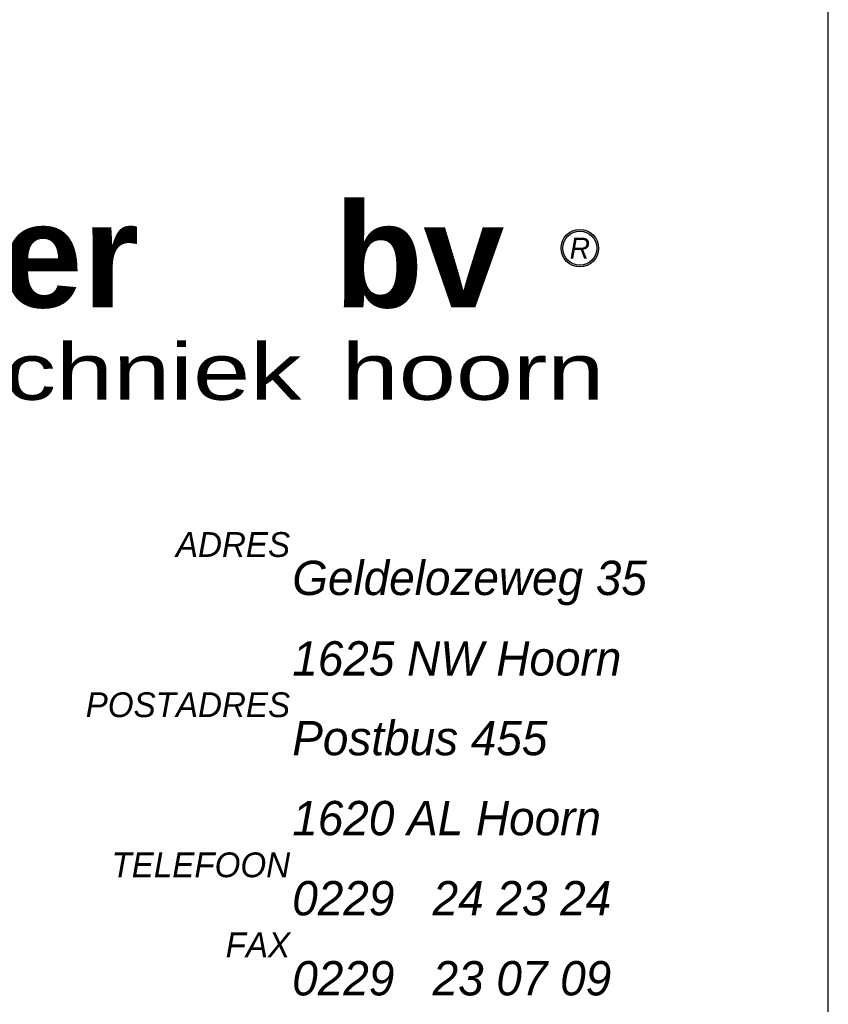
# Model space of a CAD drawing. Header units: millimetres. Extents: x -13501 to 278776, y 0 to 252300.
# Tile 88 of 131: x 261958 to 266200, y 5044 to 10208. Entities that reach past the tile are written whole.
import ezdxf
from ezdxf.enums import TextEntityAlignment as Align

# ---------------------------------------------------------------- set-up
doc = ezdxf.new("R2010")
doc.units = ezdxf.units.MM
doc.header["$LTSCALE"] = 100
doc.layers.get('0').update_dxf_attribs({"linetype": 'CONTINUOUS'})
for name, color, linetype in [('Schermer logo', 7, 'CONTINUOUS'), ('SCHERMER_KADER', 7, 'CONTINUOUS'), ('SCHERMER_ONDERHOEK', 7, 'CONTINUOUS')]:
    doc.layers.add(name, color=color, linetype=linetype)
doc.styles.add('B-01', font='GOTHICI.TTF')
doc.styles.add('cg omega', font='GOTHICI.TTF', dxfattribs={"width": 1.32})
doc.styles.add('CG OMEGA BOLD', font='GOTHICBI.TTF', dxfattribs={"width": 1.32})
doc.styles.add('Schermer', font='swisseb.ttf')
doc.styles.add('Schermer1', font='swiss.ttf')

# ---------------------------------------------------------------- blocks, each defined once
blk = doc.blocks.new('LOGONIEUW')
at = {"layer": 'Schermer logo'}
h = blk.add_hatch(color=162, dxfattribs=at)
h.paths.add_polyline_path([(73.522, 10.061, 1), (71.554, 10.061, 1)])
h.paths.add_polyline_path([(73.431, 10.061, 1), (71.645, 10.061, 1)], flags=16)
h.paths.add_polyline_path([(71.672, 9.236), (73.403, 9.236), (73.403, 10.886), (71.672, 10.886)], flags=24)
at = {"layer": 'Schermer logo', "color": 162}
for radius in [0.984, 0.893]:
    blk.add_circle((72.538, 10.061), radius, dxfattribs=at)
at = {"layer": 'Schermer logo', "color": 240, "style": 'Schermer'}
blk.add_text('schermer', height=5.478, dxfattribs=at).set_placement((14.973, 6.952))
at = {"layer": 'Schermer logo', "color": 162, "style": 'Schermer'}
blk.add_text('bv', height=5.478, dxfattribs=at).set_placement((59.649, 6.952))
at = {"layer": 'Schermer logo', "color": 162, "style": 'B-01'}
blk.add_text('R', height=1.1, dxfattribs=at).set_placement((72.538, 10.061), align=Align.MIDDLE)
at = {"layer": 'Schermer logo', "color": 162, "style": 'Schermer1', "width": 1.3}
for s, height, p in [('installatietechniek', 2.96725, (15.407, 2.107)), ('hoorn', 2.9672, (60.043, 2.107))]:
    blk.add_text(s, height=height, dxfattribs=at).set_placement(p)
blk = doc.blocks.new('1350x840')
at = {"layer": 'SCHERMER_KADER', "color": 8, "linetype": 'Continuous'}
blk.add_line((0, 0), (0, 821), dxfattribs=at)
at = {"layer": 'SCHERMER_ONDERHOEK'}
blk.add_blockref('LOGONIEUW', (-85.572, 70.041), dxfattribs=at)
at = {"layer": 'SCHERMER_ONDERHOEK', "color": 240, "style": 'cg omega'}
for s, p in [('ADRES', (-28.232, 63.907)), ('POSTADRES', (-28.232, 55.504)), ('TELEFOON', (-28.232, 47.106)), ('FAX', (-28.232, 42.908))]:
    blk.add_text(s, height=1.3, dxfattribs=at).set_placement(p, align=Align.RIGHT)
at = {"layer": 'SCHERMER_ONDERHOEK', "color": 162, "style": 'cg omega'}
for s, p in [('Geldelozeweg 35', (-28.118, 61.907)), ('1625 NW Hoorn', (-28.118, 57.684)), ('Postbus 455', (-28.118, 53.504)), ('1620 AL Hoorn', (-28.118, 49.308)), ('0229   24 23 24', (-28.118, 45.106)), ('0229   23 07 09', (-28.118, 40.908))]:
    blk.add_text(s, height=1.8, dxfattribs=at).set_placement(p)
at = {"layer": 'SCHERMER_ONDERHOEK', "style": 'B-01'}
for tag, p in [('WIJZA', (-161.007, 168.4)), ('WIJZG', (-75.507, 168.4)), ('OMSCHRIJVINGA', (-161.007, 162)), ('OMSCHRIJVINGG', (-75.507, 162)), ('WIJZB', (-161.007, 155.6)), ('WIJZH', (-75.507, 155.6)), ('OMSCHRIJVINGB', (-161.007, 149.2)), ('OMSCHRIJVINGH', (-75.507, 149.2)), ('WIJZC', (-161.007, 142.8)), ('WIJZI', (-75.507, 142.8)), ('OMSCHRIJVINGC', (-161.007, 136.4)), ('OMSCHRIJVINGI', (-75.507, 136.4)), ('WIJZD', (-161.007, 130)), ('WIJZJ', (-75.507, 130)), ('OMSCHRIJVINGD', (-161.007, 123.6)), ('OMSCHRIJVINGJ', (-75.507, 123.6)), ('WIJZE', (-161.007, 117.2)), ('WIJZK', (-75.507, 117.2)), ('OMSCHRIJVINGE', (-161.007, 110.8)), ('OMSCHRIJVINGK', (-75.507, 110.8)), ('WIJZF', (-161.007, 104.4)), ('WIJZL', (-75.507, 104.4)), ('OMSCHRIJVINGF', (-161.007, 98)), ('OMSCHRIJVINGL', (-75.507, 98))]:
    blk.add_attdef(tag, text='', height=1.8, dxfattribs=at).set_placement(p, align=Align.MIDDLE_LEFT)
at = {"layer": 'SCHERMER_ONDERHOEK', "style": 'cg omega', "oblique": 15, "width": 1.32}
blk.add_attdef('STATUS', (-179.5, 76.8), '', height=3.5, dxfattribs=at)
at = {"layer": 'SCHERMER_ONDERHOEK', "width": 1.32}
for tag, height, style, p in [('BENAMING', 2.34, 'CG OMEGA BOLD', (-161.258, 58)), ('BENAMING2', 2.34, 'CG OMEGA BOLD', (-161.258, 51.6)), ('BETREFT', 2.34, 'CG OMEGA BOLD', (-161.258, 45.2)), ('SCHAAL', 1.8, 'cg omega', (-161.258, 38.8)), ('TEKENAAR', 1.8, 'cg omega', (-161.258, 32.4)), ('DATUM', 1.8, 'cg omega', (-161.258, 26)), ('NR', 1.8, 'cg omega', (-125.231, 19.6)), ('A?', 1.8, 'cg omega', (-72.693, 19.6)), ('DD', 1.8, 'cg omega', (-125.231, 13.2)), ('TEKNR.', 2.34, 'CG OMEGA BOLD', (-72.693, 13.2))]:
    blk.add_attdef(tag, text='', height=height, dxfattribs=dict(at, style=style)).set_placement(p, align=Align.MIDDLE_LEFT)

msp = doc.modelspace()

# ---------------------------------------------------------------- block references
at = {"xscale": 100, "yscale": 100, "zscale": 100}
msp.add_blockref('1350x840', (266200, 1000), dxfattribs=at)

doc.saveas('drawing.dxf')
